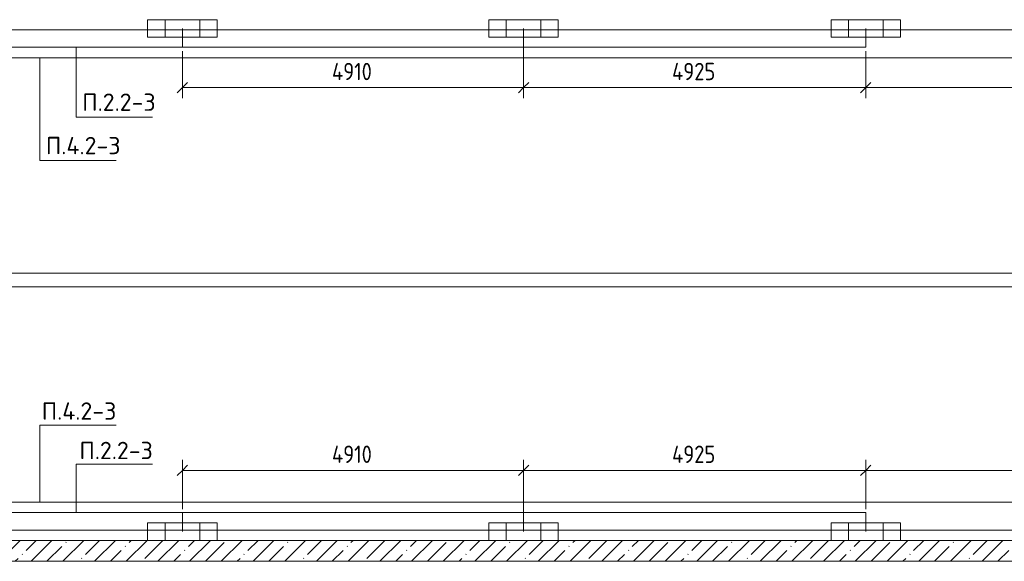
# Model space of a CAD drawing. Header units: millimetres. Extents: x -32229 to 170644, y -13689 to 125138.
# Tile 235 of 256: x 57504 to 71674, y 52650 to 60447. Entities that reach past the tile are written whole.
import ezdxf

# ---------------------------------------------------------------- set-up
doc = ezdxf.new("R2010")
doc.units = ezdxf.units.MM
for name, color, linetype, lineweight in [('A-ANNO-DIMS', 7, 'Continuous', 9), ('A-ANNO-DIMS-200', 7, 'Continuous', 9), ('A-ANNO-NOTE', 7, 'Continuous', 18), ('A-DETL-THIN', 7, 'Continuous', 9), ('A-FLOR', 7, 'Continuous', 18), ('A-WALL', 7, 'Continuous', 18), ('A-WALL-PATT', 7, 'Continuous', 40), ('G-ANNO-TEXT', 7, 'Continuous', 9)]:
    doc.layers.add(name, color=color, linetype=linetype, lineweight=lineweight)
doc.layers.add('A-DETL', color=7, linetype='Continuous', lineweight=9, true_color=0x00a600)
doc.styles.add('GOST Common_6', font='GOST_Common.ttf', dxfattribs={"width": 0.9, "height": 250})
doc.styles.add('ISOCPEUR', font='isocpeur.ttf', dxfattribs={"height": 250})
doc.dimstyles.new('ГОСТ_2_5_мм2_1', dxfattribs={"dimscale": 304.8, "dimtxt": 251.428749, "dimasz": 0.492126, "dimexe": 0.492126, "dimexo": 0.656168, "dimgap": 0.098425, "dimtad": 1, "dimdec": 0, "dimdsep": 46, "dimtxsty": 'GOST Common_6', "dimblk1": 'OBLIQUE', "dimblk2": 'OBLIQUE', "dimsah": 1, "dimcen": 0.09, "dimazin": 2, "dimtfac": 1, "dimtdec": 4, "dimtix": 1, "dimtmove": 0, "dimatfit": 3, "dimfxl": 1, "dimtvp": 1, "dimtolj": 1, "dimtzin": 0, "dimarcsym": 2})

# ---------------------------------------------------------------- blocks, each defined once
blk = doc.blocks.new('Наметкина 10_РД_АР_П_rvt-1--01 ЭО')
at = {"layer": 'A-WALL-PATT', "lineweight": 5, "true_color": 0xaaaaaa}
h = blk.add_hatch(dxfattribs=at)
h.set_pattern_fill('FP_1', color=253, style=0, pattern_type=2)
h.set_pattern_definition([(45, (0, 0), (-228.0985, 228.0985), []), (45, (228.1, 0), (-228.0985, 228.0985), [403.225, -80.645, 6.706, -73.939])])
h.paths.add_polyline_path([(51405, 52650), (76305, 52650), (76305, 52950), (51405, 52950)])
at = {"layer": 'A-FLOR', "color": 253, "lineweight": 13, "true_color": 0xaaaaaa}
for p, q in [((57135, 60300), (73535, 60300)), ((73535, 56800), (57135, 56800)), ((57135, 56600), (73535, 56600)), ((73535, 53100), (57135, 53100))]:
    blk.add_line(p, q, dxfattribs=at)
at = {"layer": 'A-WALL', "color": 253, "lineweight": 13, "true_color": 0xaaaaaa}
for p, q in [((76155, 52950), (51405, 52950)), ((51705, 52650), (75305, 52650))]:
    blk.add_line(p, q, dxfattribs=at)
blk = doc.blocks.new('УГО_Светильник Стронг - УГО_Светильник Стронг-V166--01 ЭО')
at = {"layer": 'A-ANNO-NOTE', "color": 5, "lineweight": 9, "true_color": 0x0000ff}
for p, q in [((-2.5, -0.632), (-2.5, 0.632)), ((-2.5, 0.632), (2.5, 0.632)), ((-1.25, -0.632), (-1.25, 0.632)), ((1.25, 0.632), (1.25, -0.632)), ((2.5, 0.632), (2.5, -0.632)), ((2.5, -0.632), (-2.5, -0.632))]:
    blk.add_line(p, q, dxfattribs=at)
blk = doc.blocks.new('УГО_Светильник Стронг - УГО_Светильник Стронг-2581793--01 ЭО')
at = {"layer": 'A-ANNO-NOTE', "color": 1, "lineweight": 9, "true_color": 0xff0000}
for p, q in [((-2.5, -0.632), (-2.5, 0.632)), ((-2.5, 0.632), (2.5, 0.632)), ((-1.25, -0.632), (-1.25, 0.632)), ((1.25, 0.632), (1.25, -0.632)), ((2.5, 0.632), (2.5, -0.632)), ((2.5, -0.632), (-2.5, -0.632))]:
    blk.add_line(p, q, dxfattribs=at)
blk = doc.blocks.new('DIMBLOCK457--01 ЭО')
at = {"layer": 'A-ANNO-DIMS-200'}
for p, q in [((59845, 53403), (59845, 54109)), ((59845, 53959), (59920, 54034)), ((64755, 53403), (64755, 54109)), ((64755, 53959), (64830, 54034)), ((59845, 53959), (59770, 53884)), ((59845, 53959), (64755, 53959)), ((59845, 53959), (59845, 53403)), ((64755, 53959), (64680, 53884)), ((64755, 53959), (64755, 53403))]:
    blk.add_line(p, q, dxfattribs=at)
at = {"layer": 'A-ANNO-DIMS-200', "color": 0, "insert": (61998, 54316), "char_height": 250, "width": 726.16, "attachment_point": 1, "line_spacing_factor": 1.022761, "style": 'GOST Common_6'}
blk.add_mtext('4910', dxfattribs=at)
blk = doc.blocks.new('_Oblique')
at = {"color": 0, "linetype": 'ByBlock', "lineweight": -2}
blk.add_line((-0.5, -0.5), (0.5, 0.5), dxfattribs=at)
blk = doc.blocks.new('DIMBLOCK458--01 ЭО')
at = {"layer": 'A-ANNO-DIMS-200'}
for p, q in [((64755, 53403), (64755, 54109)), ((64755, 53959), (64830, 54034)), ((69680, 53403), (69680, 54109)), ((69680, 53959), (69755, 54034)), ((64755, 53959), (64680, 53884)), ((64755, 53959), (69680, 53959)), ((64755, 53959), (64755, 53403)), ((69680, 53959), (69605, 53884)), ((69680, 53959), (69680, 53403))]:
    blk.add_line(p, q, dxfattribs=at)
at = {"layer": 'A-ANNO-DIMS-200', "color": 0, "insert": (66892, 54316), "char_height": 250, "width": 782.41, "attachment_point": 1, "line_spacing_factor": 1.022761, "style": 'GOST Common_6'}
blk.add_mtext('4925', dxfattribs=at)
blk = doc.blocks.new('DIMBLOCK459--01 ЭО')
at = {"layer": 'A-ANNO-DIMS-200'}
for p, q in [((69680, 53403), (69680, 54109)), ((69680, 53959), (69755, 54034)), ((74605, 53403), (74605, 54109)), ((74605, 53959), (74680, 54034)), ((69680, 53959), (69605, 53884)), ((69680, 53959), (74605, 53959)), ((69680, 53959), (69680, 53403)), ((74605, 53959), (74530, 53884)), ((74605, 53959), (74605, 53403))]:
    blk.add_line(p, q, dxfattribs=at)
at = {"layer": 'A-ANNO-DIMS-200', "color": 0, "insert": (71817, 54316), "char_height": 250, "width": 782.41, "attachment_point": 1, "line_spacing_factor": 1.022761, "style": 'GOST Common_6'}
blk.add_mtext('4925', dxfattribs=at)
blk = doc.blocks.new('DIMBLOCK461--01 ЭО')
at = {"layer": 'A-ANNO-DIMS-200'}
for p, q in [((59845, 59994), (59845, 59319)), ((59845, 59469), (59845, 59994)), ((64755, 59994), (64755, 59319)), ((64755, 59469), (64755, 59994)), ((59845, 59469), (59920, 59544)), ((64755, 59469), (64830, 59544)), ((59845, 59469), (59770, 59394)), ((59845, 59469), (64755, 59469)), ((64755, 59469), (64680, 59394))]:
    blk.add_line(p, q, dxfattribs=at)
at = {"layer": 'A-ANNO-DIMS-200', "color": 0, "insert": (61998, 59826), "char_height": 250, "width": 726.16, "attachment_point": 1, "line_spacing_factor": 1.022761, "style": 'GOST Common_6'}
blk.add_mtext('4910', dxfattribs=at)
blk = doc.blocks.new('DIMBLOCK462--01 ЭО')
at = {"layer": 'A-ANNO-DIMS-200'}
for p, q in [((64755, 59994), (64755, 59319)), ((64755, 59469), (64755, 59994)), ((69680, 59994), (69680, 59319)), ((69680, 59469), (69680, 59994)), ((64755, 59469), (64830, 59544)), ((69680, 59469), (69755, 59544)), ((64755, 59469), (64680, 59394)), ((64755, 59469), (69680, 59469)), ((69680, 59469), (69605, 59394))]:
    blk.add_line(p, q, dxfattribs=at)
at = {"layer": 'A-ANNO-DIMS-200', "color": 0, "insert": (66892, 59826), "char_height": 250, "width": 782.41, "attachment_point": 1, "line_spacing_factor": 1.022761, "style": 'GOST Common_6'}
blk.add_mtext('4925', dxfattribs=at)
blk = doc.blocks.new('DIMBLOCK463--01 ЭО')
at = {"layer": 'A-ANNO-DIMS-200'}
for p, q in [((69680, 59994), (69680, 59319)), ((69680, 59469), (69680, 59994)), ((74605, 59994), (74605, 59319)), ((74605, 59469), (74605, 59994)), ((69680, 59469), (69755, 59544)), ((74605, 59469), (74680, 59544)), ((69680, 59469), (69605, 59394)), ((69680, 59469), (74605, 59469)), ((74605, 59469), (74530, 59394))]:
    blk.add_line(p, q, dxfattribs=at)
at = {"layer": 'A-ANNO-DIMS-200', "color": 0, "insert": (71817, 59826), "char_height": 250, "width": 782.41, "attachment_point": 1, "line_spacing_factor": 1.022761, "style": 'GOST Common_6'}
blk.add_mtext('4925', dxfattribs=at)

msp = doc.modelspace()

# ---------------------------------------------------------------- linework, layer by layer
at = {"layer": 'A-DETL', "color": 5, "true_color": 0x0000ff}
for p, q in [((59845.1, 60320.8), (59845.1, 60049.5)), ((69680.1, 60320.8), (69680.1, 60049.5)), ((69680.1, 60049.5), (57056.9, 60049.5)), ((69680.1, 53350.6), (57056.9, 53350.6)), ((59845.1, 53077.1), (59845.1, 53350.6)), ((69680.1, 53077.1), (69680.1, 53350.6))]:
    msp.add_line(p, q, dxfattribs=at)
at = {"layer": 'A-DETL', "color": 1, "true_color": 0xff0000}
for p, q in [((64755.1, 60320.8), (64755.1, 59899.5)), ((74605.1, 59899.5), (57213.7, 59899.5)), ((74605.1, 53500.6), (57056.9, 53500.6)), ((64755.1, 53077.1), (64755.1, 53500.6))]:
    msp.add_line(p, q, dxfattribs=at)
at = {"layer": 'A-DETL-THIN'}
for p, q in [((58315.6, 60044.4), (58315.6, 59044.4)), ((57793.4, 59899.5), (57793.4, 58419.5)), ((58315.6, 59044.4), (59415.6, 59044.4)), ((57793.4, 58419.5), (58893.4, 58419.5)), ((57793.4, 53500.6), (57793.4, 54610.6)), ((57793.4, 54610.6), (58893.4, 54610.6)), ((58315.6, 53350.6), (58315.6, 54050.6)), ((58315.6, 54050.6), (59415.6, 54050.6))]:
    msp.add_line(p, q, dxfattribs=at)

# ---------------------------------------------------------------- block references
at = {"lineweight": 5}
msp.add_blockref('Наметкина 10_РД_АР_П_rvt-1--01 ЭО', (0, 0), dxfattribs=at)
at = {"layer": 'A-ANNO-NOTE', "color": 5, "lineweight": 9, "true_color": 0x0000ff, "xscale": 200, "yscale": 200, "zscale": 200}
for p in [(59845.1, 60320.8), (69680.1, 60320.8), (59845.1, 53077.1), (69680.1, 53077.1)]:
    msp.add_blockref('УГО_Светильник Стронг - УГО_Светильник Стронг-V166--01 ЭО', p, dxfattribs=at)
at = {"layer": 'A-ANNO-NOTE', "color": 1, "lineweight": 9, "true_color": 0xff0000, "xscale": 200, "yscale": 200, "zscale": 200}
for p in [(64755.1, 60320.8), (64755.1, 53077.1)]:
    msp.add_blockref('УГО_Светильник Стронг - УГО_Светильник Стронг-2581793--01 ЭО', p, dxfattribs=at)

# ---------------------------------------------------------------- texts
at = {"layer": 'G-ANNO-TEXT', "char_height": 250, "attachment_point": 1, "line_spacing_factor": 1.139951, "style": 'ISOCPEUR'}
for s, insert, width in [('\\pt600,1200,1800,2400,3000,3600,4200,4800,5400,6000,6600,7200,7800,8400,9000,9600,10200,10800,11400,12000,12600,13200,13800,14400,15000,15600,16200,16800,17400,18000,18600,19200;П.2.2-3', (58403.3, 59384.7), 1068.58), ('\\pt600,1200,1800,2400,3000,3600,4200,4800,5400,6000,6600,7200,7800,8400,9000,9600,10200,10800,11400,12000,12600,13200,13800,14400,15000,15600,16200,16800,17400,18000,18600,19200;П.4.2-3', (57881.1, 58759.8), 1096.86), ('\\pt600,1200,1800,2400,3000,3600,4200,4800,5400,6000,6600,7200,7800,8400,9000,9600,10200,10800,11400,12000,12600,13200,13800,14400,15000,15600,16200,16800,17400,18000,18600,19200;П.4.2-3', (57821.1, 54938.3), 1096.86), ('\\pt600,1200,1800,2400,3000,3600,4200,4800,5400,6000,6600,7200,7800,8400,9000,9600,10200,10800,11400,12000,12600,13200,13800,14400,15000,15600,16200,16800,17400,18000,18600,19200;П.2.2-3', (58363.3, 54370.9), 1068.58)]:
    msp.add_mtext(s, dxfattribs=dict(at, insert=insert, width=width))

# ---------------------------------------------------------------- dimensions: what is measured, and where the dimension line sits
at = {"layer": 'A-ANNO-DIMS'}
for base, p1, p2, override, picture, middle in [((64755.1, 59468.8), (59845.1, 60194.4), (64755.1, 60194.4), {"dimpost": '<>', "dimfxl": 4910}, 'DIMBLOCK461--01 ЭО', (62300.1, 59623.8)), ((69680.1, 59468.8), (64755.1, 60194.4), (69680.1, 60194.4), {"dimpost": '<>', "dimfxl": 4925}, 'DIMBLOCK462--01 ЭО', (67217.6, 59623.8)), ((74605.1, 59468.8), (69680.1, 60194.4), (74605.1, 60194.4), {"dimpost": '<>', "dimfxl": 4925}, 'DIMBLOCK463--01 ЭО', (72142.6, 59623.8)), ((64755.1, 53958.9), (59845.1, 53203.4), (64755.1, 53203.4), {"dimpost": '<>', "dimfxl": 4910}, 'DIMBLOCK457--01 ЭО', (62300.1, 54113.9)), ((69680.1, 53958.9), (64755.1, 53203.4), (69680.1, 53203.4), {"dimpost": '<>', "dimfxl": 4925}, 'DIMBLOCK458--01 ЭО', (67217.6, 54113.9)), ((74605.1, 53958.9), (69680.1, 53203.4), (74605.1, 53203.4), {"dimpost": '<>', "dimfxl": 4925}, 'DIMBLOCK459--01 ЭО', (72142.6, 54113.9))]:
    dim = msp.add_linear_dim(base=base, p1=p1, p2=p2, dimstyle='ГОСТ_2_5_мм2_1', override=override, dxfattribs=at)
    dim.commit()
    dim.dimension.update_dxf_attribs({"geometry": picture, "text_midpoint": middle})

doc.saveas('drawing.dxf')
